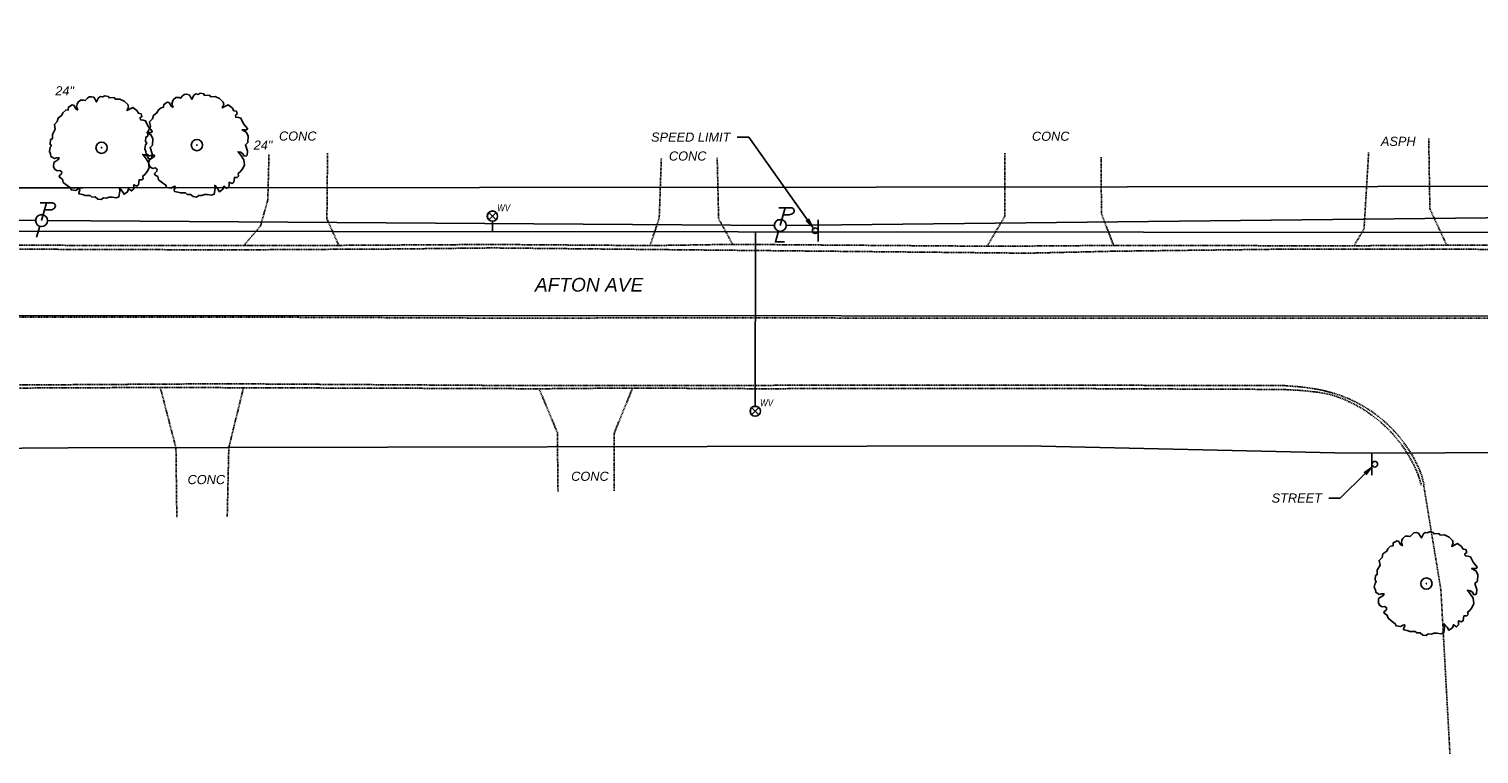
# Model space of a CAD drawing. Extents: x 193346 to 196005, y 288562 to 289022.
# Tile 6 of 12: x 194825 to 195079, y 288711 to 288838. Entities that reach past the tile are written whole.
import ezdxf
from ezdxf import colors
from ezdxf.entities.mleader import LeaderData, LeaderLine
from ezdxf.enums import TextEntityAlignment as Align
from ezdxf.math import Vec2, Vec3

# ---------------------------------------------------------------- set-up
doc = ezdxf.new("R2010")
doc.units = 0
doc.header["$MEASUREMENT"] = 0
for name, pattern in [('c_x-pv-crown', [0.06, 0.035, -0.025]), ('c_x-pv-curb', [0.25, 0.2, -0.05]), ('c_x-pv-drive', [0.2, 0.15, -0.05]), ('c_x-pv-gen', [0.17, 0.12, -0.05])]:
    doc.linetypes.add(name, pattern=pattern)
for name, color, linetype in [('C_P-SV-Bench', 7, 'Continuous'), ('C_X-FE-Sign', 237, 'Continuous'), ('C_X-FE-Sign-Text', 237, 'Continuous'), ('C_X-PV-Crown', 252, 'c_x-pv-crown'), ('C_X-PV-Curb-Back', 251, 'c_x-pv-curb'), ('C_X-PV-Curb-Face', 252, 'c_x-pv-curb'), ('C_X-PV-Drive-Asph', 251, 'c_x-pv-drive'), ('C_X-PV-Drive-Conc', 251, 'c_x-pv-drive'), ('C_X-PV-Gen-Asph', 252, 'c_x-pv-gen'), ('C_X-PV-Road-Name', 251, 'Continuous'), ('C_X-PV-Text', 251, 'Continuous'), ('C_X-UT-Elec-Struc', 64, 'Continuous'), ('C_X-UT-Elec-Struc-WO', 7, 'Continuous'), ('C_X-UT-Gas-Line', 44, 'c_x-ut-gas-line-t'), ('C_X-UT-Misc-Line-OH', 94, 'c_x-ut-misc-line-oh-t'), ('C_X-UT-Misc-Struc-WO', 7, 'Continuous'), ('C_X-UT-San-Line', 34, 'c_x-ut-san-line-t'), ('C_X-UT-Wat-Line', 154, 'c_x-ut-wat-line-t'), ('C_X-UT-Wat-Serv', 154, 'c_x-ut-wat-serv-t'), ('C_X-UT-Wat-Struc', 154, 'Continuous'), ('C_X-UT-Wat-Struc-WO', 7, 'Continuous'), ('C_X-VG-Points', 56, 'Continuous'), ('C_X-VG-Tree', 56, 'Continuous')]:
    doc.layers.add(name, color=color, linetype=linetype)
doc.styles.add('CT_P-Text', font='arial.ttf')
doc.styles.add('CT_X-Line', font='ariali.ttf')
doc.styles.add('CT_X-Symb-N', font='ARIALNI.TTF')
doc.styles.add('CT_X-Text', font='ariali.ttf')
doc.linetypes.add('c_x-ut-gas-line-t', pattern='A,0.625,-0.07,0.625,-0.07,["GAS",CT_X-Line,S=0.07,R=0,X=-0.025,Y=-0.034],-0.22', length=1.61)
doc.linetypes.add('c_x-ut-misc-line-oh-t', pattern='A,0.5,-0.07,0.5,-0.07,["UTIL-OH",CT_X-Line,S=0.07,R=0,X=-0.025,Y=-0.034],-0.4', length=1.54)
doc.linetypes.add('c_x-ut-san-line-t', pattern='A,0.625,-0.07,0.625,-0.07,["SAN",CT_X-Line,S=0.07,R=0,X=-0.025,Y=-0.034],-0.22', length=1.61)
doc.linetypes.add('c_x-ut-wat-line-t', pattern='A,0.625,-0.07,0.625,-0.07,["WAT",CT_X-Line,S=0.07,R=0,X=-0.025,Y=-0.034],-0.23', length=1.62)
doc.linetypes.add('c_x-ut-wat-serv-t', pattern='A,0.2,-0.07,0.2,-0.07,["WS",CT_X-Line,S=0.07,R=0,X=-0.025,Y=-0.034],-0.17', length=0.71)

# ---------------------------------------------------------------- blocks, each defined once
blk = doc.blocks.new('C_X-UT-POLE-COMB-PT')
blk.add_wipeout([(0.001, 0.052), (0.009, 0.051), (0.017, 0.049), (0.025, 0.046), (0.032, 0.041), (0.038, 0.035), (0.043, 0.029), (0.048, 0.021), (0.05, 0.014), (0.052, 0.004), (0.052, -0.006), (0.05, -0.016), (0.046, -0.024), (0.041, -0.032), (0.037, -0.037), (0.03, -0.043), (0.024, -0.046), (0.016, -0.05), (0.007, -0.052), (-0.002, -0.052), (-0.01, -0.051), (-0.021, -0.048), (-0.029, -0.043), (-0.034, -0.039), (-0.041, -0.032), (-0.046, -0.024), (-0.05, -0.015), (-0.052, -0.005), (-0.052, 0.006), (-0.049, 0.019), (-0.044, 0.028), (-0.038, 0.036), (-0.03, 0.043), (-0.022, 0.047), (-0.014, 0.05), (-0.008, 0.051)]).dxf.layer = 'C_X-UT-Misc-Struc-WO'
at = {"flags": 128}
blk.add_lwpolyline([(0.028, 0.1), (0.082, 0.1, 0.211724), (0.12, 0.116, 0.674769), (0.101, 0.166), (-0.013, 0.166)], format="xyb", dxfattribs=at)
for points in [[(0.047, 0.166), (0, 0)], [(-0.016, -0.053), (-0.046, -0.155)]]:
    blk.add_lwpolyline(points, dxfattribs=at)
blk.add_lwpolyline([(-0.056, 0, 1), (0.056, 0, 1)], format="xyb", close=True, dxfattribs=at)
blk = doc.blocks.new('C_X-VG-TREE-DECID')
at = {"flags": 128}
blk.add_lwpolyline([(-0.175, 0.277), (-0.183, 0.3), (-0.18, 0.319), (-0.174, 0.333), (-0.155, 0.349), (-0.131, 0.349), (-0.12, 0.346), (-0.103, 0.364), (-0.092, 0.373), (-0.076, 0.375), (-0.058, 0.371), (-0.05, 0.36), (-0.037, 0.336), (-0.022, 0.367), (-0.009, 0.377), (0.009, 0.373), (0.023, 0.382), (0.051, 0.376), (0.055, 0.366), (0.092, 0.368), (0.102, 0.356), (0.134, 0.358), (0.167, 0.342), (0.192, 0.317), (0.197, 0.299), (0.186, 0.274), (0.229, 0.296), (0.258, 0.273), (0.271, 0.253), (0.29, 0.25), (0.297, 0.229), (0.283, 0.22), (0.286, 0.205), (0.305, 0.202), (0.323, 0.197), (0.343, 0.157), (0.372, 0.121), (0.366, 0.112), (0.332, 0.112), (0.363, 0.095), (0.377, 0.068), (0.375, 0.019), (0.357, 0.002), (0.371, -0.044), (0.369, -0.073), (0.362, -0.081), (0.346, -0.08), (0.34, -0.066), (0.323, -0.053), (0.302, -0.049), (0.322, -0.074), (0.344, -0.108), (0.349, -0.145), (0.337, -0.173), (0.318, -0.197), (0.303, -0.209), (0.306, -0.228), (0.297, -0.237), (0.276, -0.237), (0.271, -0.272), (0.258, -0.282), (0.237, -0.273), (0.237, -0.302), (0.221, -0.318), (0.199, -0.302), (0.191, -0.325), (0.165, -0.343), (0.152, -0.32), (0.131, -0.295), (0.134, -0.32), (0.128, -0.361), (0.107, -0.369), (0.077, -0.364), (0.055, -0.364), (0.037, -0.371), (0.014, -0.37), (-0.002, -0.382), (-0.027, -0.378), (-0.046, -0.362), (-0.071, -0.363), (-0.083, -0.352), (-0.121, -0.352), (-0.141, -0.345), (-0.165, -0.34), (-0.168, -0.332), (-0.159, -0.31), (-0.162, -0.302), (-0.174, -0.306), (-0.188, -0.316), (-0.223, -0.311), (-0.229, -0.295), (-0.252, -0.278), (-0.282, -0.255), (-0.287, -0.232), (-0.307, -0.22), (-0.312, -0.208), (-0.294, -0.192), (-0.293, -0.178), (-0.306, -0.168), (-0.325, -0.171), (-0.344, -0.159), (-0.352, -0.141), (-0.351, -0.11), (-0.313, -0.084), (-0.312, -0.075), (-0.331, -0.074), (-0.347, -0.08), (-0.372, -0.064), (-0.375, -0.046), (-0.383, -0.027), (-0.377, 0.003), (-0.368, 0.014), (-0.377, 0.027), (-0.374, 0.059), (-0.361, 0.066), (-0.361, 0.098), (-0.34, 0.136), (-0.347, 0.171), (-0.326, 0.193), (-0.32, 0.218), (-0.291, 0.239), (-0.284, 0.256), (-0.263, 0.275), (-0.245, 0.278), (-0.244, 0.299), (-0.215, 0.315), (-0.202, 0.31), (-0.192, 0.289)], close=True, dxfattribs=at)
for radius in [0.0416, 0.00206]:
    blk.add_circle((0, 0), radius)
blk = doc.blocks.new('C_X-UT-Wat-Valve-T')
blk.add_wipeout([(0, 0.046), (-0.012, 0.045), (-0.023, 0.04), (-0.033, 0.033), (-0.04, 0.023), (-0.045, 0.012), (-0.046, 0), (-0.045, -0.012), (-0.04, -0.023), (-0.033, -0.033), (-0.023, -0.04), (-0.012, -0.045), (0, -0.046), (0.012, -0.045), (0.023, -0.04), (0.033, -0.033), (0.04, -0.023), (0.045, -0.012), (0.046, 0), (0.045, 0.012), (0.04, 0.023), (0.033, 0.033), (0.023, 0.04), (0.012, 0.045)]).dxf.layer = 'C_X-UT-Wat-Struc-WO'
for p, q in [((-0.036, -0.036), (0.036, 0.036)), ((0.036, -0.036), (-0.036, 0.036))]:
    blk.add_line(p, q)
at = {"flags": 128}
blk.add_lwpolyline([(0.051, 0, 1), (-0.051, 0, 1)], format="xyb", close=True, dxfattribs=at)
at = {"insert": (0.047, 0.118), "char_height": 0.07, "width": 0.07784, "attachment_point": 1, "style": 'CT_X-Symb-N', "bg_fill": 3, "box_fill_scale": 1.1, "bg_fill_color": 256, "bg_fill_transparency": 0}
blk.add_mtext('WV', dxfattribs=at)
blk = doc.blocks.new('C_X-FE-POST-SIGN')
blk.add_line((-0.099, 0.026), (0.099, 0.026))
blk.add_circle((0, 0), 0.0257)
blk = doc.blocks.new('C_X-UT-POLE-COMB-PTL')
blk.add_wipeout([(0.001, 0.052), (0.009, 0.051), (0.017, 0.049), (0.025, 0.046), (0.032, 0.041), (0.038, 0.035), (0.043, 0.029), (0.048, 0.021), (0.05, 0.014), (0.052, 0.004), (0.052, -0.006), (0.05, -0.016), (0.046, -0.024), (0.041, -0.032), (0.037, -0.037), (0.03, -0.043), (0.024, -0.046), (0.016, -0.05), (0.007, -0.052), (-0.002, -0.052), (-0.01, -0.051), (-0.021, -0.048), (-0.029, -0.043), (-0.034, -0.039), (-0.041, -0.032), (-0.046, -0.024), (-0.05, -0.015), (-0.052, -0.005), (-0.052, 0.006), (-0.049, 0.019), (-0.044, 0.028), (-0.038, 0.036), (-0.03, 0.043), (-0.022, 0.047), (-0.014, 0.05), (-0.008, 0.051)]).dxf.layer = 'C_X-UT-Elec-Struc-WO'
at = {"flags": 128}
blk.add_lwpolyline([(0.028, 0.1), (0.082, 0.1, 0.211724), (0.12, 0.116, 0.674769), (0.101, 0.166), (-0.013, 0.166)], format="xyb", dxfattribs=at)
for points in [[(0.047, 0.166), (0, 0)], [(-0.016, -0.053), (-0.046, -0.155), (0.039, -0.155)]]:
    blk.add_lwpolyline(points, dxfattribs=at)
blk.add_lwpolyline([(-0.056, 0, 1), (0.056, 0, 1)], format="xyb", close=True, dxfattribs=at)

msp = doc.modelspace()

# ---------------------------------------------------------------- linework, layer by layer
at = {"layer": 'C_X-PV-Crown', "elevation": 1091.34, "flags": 128}
msp.add_lwpolyline([(195817.36, 288787.59), (195728.6, 288786.34), (195683.13, 288786.26), (195635.68, 288786.54), (195590.27, 288786.24), (195540.89, 288786.34), (195496.3, 288786.52), (195451.24, 288786.68), (195400.59, 288787.23), (195354.05, 288786.6), (195304.58, 288787.18), (195258.53, 288786.8), (195219.02, 288786.98), (195174.97, 288786.88), (195129.71, 288787.04), (195084.67, 288787.15), (195044.75, 288787.17), (194998.85, 288787.16), (194950.22, 288787.23), (194906.01, 288787.19), (194858.32, 288787.38), (194811.79, 288787.36), (194765.02, 288787.17), (194720.7, 288787.09), (194677.8, 288787.36), (194631.17, 288787.25), (194582.64, 288787.68), (194537.31, 288787.69), (194493.42, 288787.46), (194451.21, 288787.65), (194404.61, 288787.53), (194354.49, 288787.2), (194305.74, 288787.52), (194269.43, 288787.37), (194213.81, 288787.64), (194176.47, 288787.8), (194132.79, 288787.75), (194092.51, 288787.95), (194040.96, 288788.02), (193992.32, 288787.87), (193943.59, 288788.17), (193876.78, 288787.57), (193826.57, 288787.92)], dxfattribs=at)
at = {"layer": 'C_X-PV-Drive-Asph', "flags": 128}
for points, elevation in [([(195073.59, 288799.98), (195070.63, 288806.34), (195070.43, 288818.7)], 1108.87), ([(195057.32, 288799.88), (195059.09, 288802.81), (195059.9, 288816.24)], 1109.17)]:
    msp.add_lwpolyline(points, dxfattribs=dict(at, elevation=elevation))
at = {"layer": 'C_X-PV-Drive-Conc', "flags": 128}
for points, elevation in [([(194862.73, 288799.9), (194865.65, 288803.35), (194866.94, 288807.9), (194867.15, 288815.97)], 1112.13), ([(194879.39, 288799.95), (194877.3, 288804.59), (194877.41, 288816.17)], 1111.98), ([(194933.94, 288799.91), (194935.55, 288804.75), (194935.92, 288815.2)], 1111.51), ([(194948.4, 288800.13), (194945.96, 288804.64), (194945.71, 288815.32)], 1111.22), ([(194993.03, 288799.8), (194996.13, 288805.07), (194996.14, 288816.19)], 1110.59), ([(195015.19, 288799.94), (195013.06, 288805.5), (195013.01, 288815.51)], 1110.09), ([(194848.09, 288775.02), (194850.84, 288764.4), (194850.99, 288752.24)], 1112.09), ([(194862.66, 288774.97), (194860.1, 288764.41), (194859.83, 288752.34)], 1112.21), ([(194914.49, 288774.79), (194917.69, 288767.11), (194917.81, 288756.7)], 1111.69), ([(194930.88, 288774.92), (194927.68, 288767.07), (194927.64, 288756.84)], 1111.51)]:
    msp.add_lwpolyline(points, dxfattribs=dict(at, elevation=elevation))
at = {"layer": 'C_X-PV-Gen-Asph', "elevation": 1108.52, "flags": 128}
msp.add_lwpolyline([(195069.54, 288757.89), (195072.56, 288739.52), (195074.15, 288710.7)], dxfattribs=at)
at = {"layer": 'C_X-UT-Gas-Line', "flags": 128}
for points in [[(193872.98, 288811.11), (194024.72, 288811.94), (194150.44, 288811.31), (194253.66, 288811.88), (194370.59, 288811.12), (194544.71, 288810.49), (194721.04, 288810.04), (194834.53, 288810.07), (194973.59, 288810.16), (195633.23, 288811.04), (195647.03, 288805.65)], [(193892.07, 288745.84), (193892.04, 288761.94), (193898.75, 288770.71), (193940.5, 288770.4), (194025.36, 288770.82), (194150.45, 288770.22), (194259.56, 288767.43), (194617.79, 288765.22), (194719.01, 288763.62), (194831.95, 288764.41), (194999.94, 288764.79), (195056.56, 288763.5), (195140.43, 288763.79), (195228.23, 288764.07), (195362.41, 288763.31), (195639.08, 288762.04), (195663.5, 288762.39), (195825.87, 288763.58)]]:
    msp.add_lwpolyline(points, dxfattribs=at)
at = {"layer": 'C_X-UT-Misc-Line-OH', "flags": 128}
msp.add_lwpolyline([(193923.36, 288805.54), (194046.34, 288805.04), (194176.66, 288805.29), (194301.68, 288805.42), (194427.94, 288805.68), (194555.1, 288805.13), (194692.89, 288804.52), (194827.28, 288804.29), (194956.77, 288803.45), (195080.51, 288804.8), (195214.21, 288805.04), (195340.27, 288804.42), (195470.16, 288803.46), (195595.34, 288803.7)], dxfattribs=at)
at = {"layer": 'C_X-UT-San-Line', "flags": 128}
msp.add_lwpolyline([(193518.04, 288803.41), (193898.2, 288788.67), (194217.39, 288787.03), (194516.92, 288788.02), (194817.37, 288787.64), (195117.34, 288787.53), (195466.97, 288787.15), (195799.05, 288796.77)], dxfattribs=at)
at = {"layer": 'C_X-UT-Wat-Line', "flags": 128}
msp.add_lwpolyline([(193741.32, 288803.31), (195802.07, 288801.61)], dxfattribs=at)
at = {"layer": 'C_X-UT-Wat-Serv'}
for p, q in [((194906.3, 288805.08), (194906.3, 288802.35)), ((194952.39, 288770.86), (194952.42, 288802.31))]:
    msp.add_line(p, q, dxfattribs=at)

# ---------------------------------------------------------------- block references
at = {"layer": 'C_X-FE-Sign'}
for p, xscale, yscale, zscale, rotation in [((194962.89, 288802.53), 19.4669989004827, 19.4669989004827, 19.4669989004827, 270), ((195060.96, 288761.54), 19.46699890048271, 19.46699890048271, 19.46699890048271, 90)]:
    msp.add_blockref('C_X-FE-POST-SIGN', p, dxfattribs=dict(at, xscale=xscale, yscale=yscale, zscale=zscale, rotation=rotation))
at = {"layer": 'C_X-VG-Tree', "xscale": 23.85818388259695, "yscale": 23.85818388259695, "zscale": 0.9940909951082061}
for p in [(194854.51, 288817.54), (195070.02, 288740.6)]:
    msp.add_blockref('C_X-VG-TREE-DECID', p, dxfattribs=at)

# ---------------------------------------------------------------- texts
at = {"layer": 'C_X-PV-Road-Name', "style": 'CT_X-Text'}
msp.add_text('AFTON AVE', height=2.4, rotation=359.9525, dxfattribs=at).set_placement((194923.26, 288791.12), align=Align.BOTTOM_CENTER)
at = {"layer": 'C_X-PV-Text', "style": 'CT_X-Text'}
for s, p in [('CONC', (194872.19, 288819.13)), ('CONC', (195004.17, 288819.1)), ('ASPH', (195065.09, 288818.21)), ('CONC', (194940.54, 288815.63)), ('CONC', (194856.16, 288758.86)), ('CONC', (194923.4, 288759.44))]:
    msp.add_text(s, height=1.6, dxfattribs=at).set_placement(p, align=Align.MIDDLE)
at = {"layer": 'C_X-VG-Points', "char_height": 1.6, "attachment_point": 4, "style": 'CT_X-Text'}
for insert in [(194829.69, 288827.07), (194864.47, 288817.54)]:
    msp.add_mtext('{\\C256;24" }', dxfattribs=dict(at, insert=insert))

# ---------------------------------------------------------------- leaders
at = {"layer": 'C_P-SV-Bench'}
ml = msp.add_multileader_mtext('Standard', dxfattribs=at)
ml.set_content('{\\W1.2;BENCHMARK\\PSET SOUTH BOLT ON TOP FLANGE OF HYDRANT\\PELEV: 1112.23}', color=256, style='CT_P-Text')
ml.set_leader_properties(color=256)
ml.build(insert=Vec2(0, 0))
ml.multileader.update_dxf_attribs({"has_text_frame": 1, "text_right_attachment_type": 3, "dogleg_length": 0.1, "arrow_head_size": 2.4, "scale": 20})
ctx = ml.context
ctx.base_point, ctx.scale, ctx.char_height, ctx.arrow_head_size, ctx.landing_gap_size, ctx.plane_origin = Vec3(194461.25, 288836.87), 20, 2, 2.4, 1.2, Vec3(194524.91, 288806.55)
ctx.right_attachment = 3
notes = []
notes.append((ctx, [(0, (1, 1, 0), (194508.01, 288826.75), (-1, 0), 2, [(0, [(194524.91, 288806.55)], 0, [])])]))
ctx.mtext.insert, ctx.mtext.width, ctx.mtext.flow_direction = Vec3(194462.45, 288837.88), 46.1784, 5
at = {"layer": 'C_X-FE-Sign-Text'}
ml = msp.add_multileader_mtext('Standard', dxfattribs=at)
ml.set_content('SPEED LIMIT', color=256, style='CT_X-Text')
ml.set_leader_properties(color=256)
ml.build(insert=Vec2(0, 0))
ml.multileader.update_dxf_attribs({"text_right_attachment_type": 3, "dogleg_length": 0.1, "arrow_head_size": 2.4, "scale": 20})
ctx = ml.context
ctx.base_point, ctx.scale, ctx.char_height, ctx.arrow_head_size, ctx.landing_gap_size, ctx.plane_origin = Vec3(194932.87, 288818.94), 20, 1.6, 2.4, 1.2, Vec3(194962.89, 288802.53)
ctx.right_attachment, ctx.text_align_type = 3, 2
notes.append((ctx, [(1, (1, 1, 0), (194951.23, 288818.91), (-1, 0), 2, [(0, [(194962.89, 288802.53)], 0, [])])]))
ctx.mtext.insert, ctx.mtext.alignment, ctx.mtext.flow_direction = Vec3(194948.03, 288819.75), 3, 5
ml = msp.add_multileader_mtext('Standard', dxfattribs=at)
ml.set_content('STREET', color=256, style='CT_X-Text')
ml.set_leader_properties(color=256)
ml.build(insert=Vec2(0, 0))
ml.multileader.update_dxf_attribs({"text_right_attachment_type": 3, "dogleg_length": 0.1, "arrow_head_size": 2.4, "scale": 20})
ctx = ml.context
ctx.base_point, ctx.scale, ctx.char_height, ctx.arrow_head_size, ctx.landing_gap_size, ctx.plane_origin = Vec3(195041.64, 288755.61), 20, 1.6, 2.4, 1.2, Vec3(195062.44, 288762.04)
ctx.right_attachment, ctx.text_align_type = 3, 2
notes.append((ctx, [(1, (1, 1, 0), (195054.91, 288755.58), (-1, 0), 2, [(0, [(195060.96, 288761.54)], 0, [])])]))
ctx.mtext.insert, ctx.mtext.alignment, ctx.mtext.flow_direction = Vec3(195051.71, 288756.42), 3, 5
for ctx, leaders in notes:
    for number, flags, end, landing, length, lines in leaders:
        leader = LeaderData()
        leader.index, (leader.has_last_leader_line, leader.has_dogleg_vector, leader.attachment_direction) = number, flags
        leader.last_leader_point, leader.dogleg_vector, leader.dogleg_length = Vec3(end), Vec3(landing), length
        for number, points, colour, breaks in lines:
            line = LeaderLine()
            line.index, line.vertices, line.color, line.breaks = number, Vec3.list(points), colors.encode_raw_color(colour), breaks
            leader.lines.append(line)
        ctx.leaders.append(leader)

# ---------------------------------------------------------------- next in the draw order: block references
at = {"layer": 'C_X-UT-Elec-Struc', "xscale": 18.73126203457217, "yscale": 18.73126203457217, "zscale": 18.73126203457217}
for name, p in [('C_X-UT-POLE-COMB-PT', (194827.28, 288804.29)), ('C_X-UT-POLE-COMB-PTL', (194956.77, 288803.45))]:
    msp.add_blockref(name, p, dxfattribs=at)
at = {"layer": 'C_X-UT-Wat-Struc', "xscale": 17.76629559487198, "yscale": 17.76629559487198, "zscale": 17.76629559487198}
for p in [(194906.3, 288805.08), (194952.39, 288770.86)]:
    msp.add_blockref('C_X-UT-Wat-Valve-T', p, dxfattribs=at)

# ---------------------------------------------------------------- next in the draw order: linework, layer by layer
at = {"layer": 'C_X-PV-Curb-Back', "elevation": 1112.14, "flags": 128}
msp.add_lwpolyline([(194795.11, 288800.01), (194801.38, 288799.95), (194823.93, 288799.97), (194862.73, 288799.9), (194879.39, 288799.95), (194906.25, 288800.11), (194933.94, 288799.91), (194948.4, 288800.13), (194993.03, 288799.8), (195000.08, 288799.83), (195015.19, 288799.94), (195045.38, 288799.89), (195057.32, 288799.88), (195073.59, 288799.98), (195083.63, 288799.95), (195122.79, 288799.97), (195143.92, 288799.99), (195175.66, 288799.85), (195192.96, 288800.02), (195213.7, 288799.96), (195256.82, 288799.96), (195273.21, 288799.85), (195310.23, 288799.85), (195315.77, 288799.78), (195338.82, 288799.71), (195354.48, 288799.77), (195388, 288799.76), (195404, 288799.61), (195406.6, 288799.61)], dxfattribs=at)
at = {"layer": 'C_X-PV-Curb-Back', "elevation": 1116.46, "flags": 128}
msp.add_lwpolyline([(193910, 288775.6), (193943.01, 288775.67), (193977.44, 288775.72), (193995.43, 288775.7), (194034.95, 288775.78), (194044.1, 288775.73), (194048.04, 288775.6), (194092.02, 288775.68), (194094.63, 288775.97), (194116.41, 288775.73), (194131.65, 288775.56), (194158.83, 288775.66), (194175.21, 288775.63), (194213.93, 288775.36), (194215.18, 288775.46), (194233.62, 288775.35), (194260.23, 288775.37), (194275.02, 288775.36), (194291.47, 288775.51), (194308.85, 288775.32), (194337.2, 288775.25), (194361.22, 288775.22), (194393, 288775.06), (194414.94, 288775.13), (194450.94, 288775.18), (194458.75, 288775.08), (194474.33, 288775.16), (194491.68, 288775.03), (194516.82, 288775.17), (194532.2, 288775.11), (194538.17, 288774.99), (194582.27, 288775.06), (194604.04, 288774.92), (194633.59, 288774.83), (194656.14, 288774.98), (194668.86, 288774.96), (194676.79, 288774.91), (194719.6, 288774.86), (194722.78, 288774.88), (194737.01, 288774.72), (194767.8, 288774.7), (194786.42, 288774.79), (194803.5, 288774.89), (194812.76, 288774.87), (194848.09, 288775.02), (194862.66, 288774.97), (194904.96, 288774.83), (194914.49, 288774.79), (194930.88, 288774.92), (194951.97, 288774.8), (194999.67, 288774.86), (195044.87, 288774.67), (195046.42, 288774.58), (195046.92, 288774.56), (195047.41, 288774.54), (195047.9, 288774.5), (195048.39, 288774.46), (195048.88, 288774.42), (195049.37, 288774.36), (195049.86, 288774.3, -0.08056), (195055.22, 288773.07, -0.207491), (195068.66, 288759.5), (195069.13, 288757.9)], format="xyb", dxfattribs=at)
at = {"layer": 'C_X-PV-Curb-Face', "elevation": 1110.78, "flags": 128}
msp.add_lwpolyline([(194549.67, 288817.63), (194549.42, 288808.3), (194549.38, 288808.06), (194549.35, 288807.82), (194549.32, 288807.58), (194549.3, 288807.35), (194549.29, 288807.11), (194549.29, 288806.87), (194549.29, 288806.63), (194549.31, 288806.39), (194549.33, 288806.15), (194549.35, 288805.91), (194549.39, 288805.67), (194549.43, 288805.44), (194549.48, 288805.2), (194549.54, 288804.97), (194549.61, 288804.74), (194549.68, 288804.51), (194549.76, 288804.28), (194549.85, 288804.06), (194549.94, 288803.84), (194550.04, 288803.62), (194550.15, 288803.41), (194550.27, 288803.2), (194550.39, 288803), (194550.52, 288802.8), (194550.65, 288802.6), (194550.79, 288802.41), (194550.94, 288802.22), (194551.09, 288802.04), (194551.24, 288801.86), (194551.41, 288801.69), (194551.58, 288801.52), (194551.75, 288801.36), (194551.93, 288801.2), (194552.11, 288801.05), (194552.3, 288800.91), (194552.49, 288800.77), (194552.69, 288800.64), (194552.89, 288800.51), (194553.1, 288800.39), (194553.31, 288800.28), (194553.52, 288800.18), (194553.74, 288800.08), (194553.95, 288799.98), (194554.18, 288799.9), (194554.4, 288799.82), (194554.63, 288799.75), (194554.86, 288799.69), (194554.86, 288799.69), (194575.03, 288799.86), (194603.99, 288799.66), (194633.86, 288799.67), (194671.23, 288799.63), (194690.66, 288799.56), (194720.69, 288799.78), (194764.63, 288799.46), (194860.49, 288799.16), (194889.49, 288799.32), (194906.36, 288799.5), (195000.02, 288798.58), (195015.17, 288798.92), (195045.47, 288799.29), (195083.62, 288799.25), (195175.68, 288799.27), (195309.98, 288799.17), (195354.5, 288799.1), (195406.8, 288798.94), (195453.95, 288798.95), (195540.7, 288798.2)], dxfattribs=at)
at = {"layer": 'C_X-PV-Curb-Face', "elevation": 1116.28, "flags": 128}
msp.add_lwpolyline([(193910.04, 288776.08), (193943.08, 288776.32), (193977.72, 288776.41), (193995.77, 288776.46), (194044.03, 288776.66), (194091.98, 288776.23), (194131.69, 288776.12), (194214.04, 288775.95), (194260.25, 288775.99), (194308.62, 288775.87), (194417.21, 288775.8), (194450.96, 288775.71), (194491.81, 288775.44), (194538.26, 288775.53), (194573.95, 288775.94), (194582.22, 288775.82), (194604.06, 288775.56), (194633.62, 288775.58), (194676.82, 288775.56), (194719.65, 288775.6), (194767.79, 288775.51), (194812.88, 288775.39), (194859.37, 288775.67), (194904.9, 288775.39), (194951.9, 288775.39), (194999.69, 288775.42), (195044.95, 288775.36), (195046.5, 288775.23), (195046.99, 288775.2), (195047.48, 288775.16), (195047.96, 288775.11), (195048.45, 288775.05), (195048.94, 288774.99), (195049.42, 288774.93, -0.043731), (195053.93, 288773.95, -0.23087), (195069.17, 288759.67), (195069.61, 288757.96)], format="xyb", dxfattribs=at)

# ---------------------------------------------------------------- next in the draw order: block references
at = {"layer": 'C_X-VG-Tree', "xscale": 23.85818388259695, "yscale": 23.85818388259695, "zscale": 0.9940909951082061}
msp.add_blockref('C_X-VG-TREE-DECID', (194837.8, 288817.09), dxfattribs=at)

doc.saveas('drawing.dxf')
